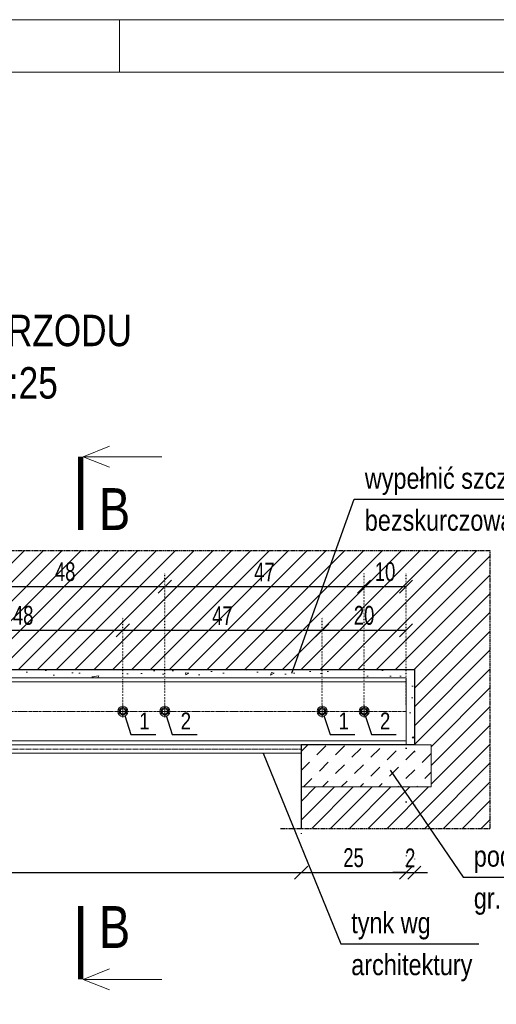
# Model space of a CAD drawing. Header units: millimetres. Extents: x 11149 to 111407, y -107619 to -23630.
# Tile 208 of 245: x 20016 to 20129, y -28595 to -28360. Entities that reach past the tile are written whole.
import ezdxf

# ---------------------------------------------------------------- set-up
doc = ezdxf.new("R2010")
doc.units = ezdxf.units.MM
doc.header["$LTSCALE"] = 2
for name, pattern in [('CENTER2', [28.575, 19.05, -3.175, 3.175, -3.175]), ('DOT', [6.35, 0, -6.35]), ('HIDDEN', [9.525, 6.35, -3.175])]:
    doc.linetypes.add(name, pattern=pattern)
doc.layers.get('0').update_dxf_attribs({"plot": 0})
doc.layers.get('Defpoints').update_dxf_attribs({"color": 1})
for name, color, linetype, lineweight in [('e-cad_252', 252, 'HIDDEN', 9), ('e-cad_cienkie', 1, 'Continuous', 9), ('e-cad_kontur', 2, 'Continuous', 25), ('e-cad_obok', 3, 'Continuous', 9), ('e-cad_opisy', 7, 'Continuous', 9), ('e-cad_osie', 22, 'CENTER2', 9), ('e-cad_stal_kontur', 222, 'Continuous', 20), ('e-cad_wymiary', 4, 'Continuous', 9)]:
    doc.layers.add(name, color=color, linetype=linetype, lineweight=lineweight)
doc.layers.add('e-cad_ukryte', color=30, linetype='HIDDEN')
doc.styles.add('e-cad_1', font='arial.ttf', dxfattribs={"width": 0.7})
doc.styles.add('e-cad_2', font='arial.ttf', dxfattribs={"width": 0.8})
doc.dimstyles.new('e-cad_1_25_[cm]', dxfattribs={"dimscale": 2.5, "dimtxt": 1.8, "dimasz": 1.25, "dimexe": 1.25, "dimexo": 0.625, "dimgap": 0.5, "dimtad": 1, "dimdec": 0, "dimrnd": 1, "dimzin": 1, "dimtxsty": 'e-cad_1', "dimblk": 'OBLIQUE', "dimcen": 2.5, "dimclrd": 256, "dimclre": 252, "dimclrt": 7, "dimadec": 0, "dimazin": 0, "dimtfac": 1, "dimtix": 1, "dimtmove": 2, "dimatfit": 3, "dimldrblk": 'NONE', "dimfxl": 60, "dimfxlon": 1, "dimarcsym": 0})

# ---------------------------------------------------------------- blocks, each defined once
blk = doc.blocks.new('A3_poziom')
at = {"ltscale": 0.8}
blk.add_line((135, 292), (135, 297), dxfattribs=at)
for points in [[(0, 0), (420, 0), (420, 297), (0, 297)], [(30, 5), (415, 5), (415, 292), (30, 292)]]:
    blk.add_lwpolyline(points, close=True)
blk = doc.blocks.new('_OBLIQUE')
at = {"color": 0, "linetype": 'ByBlock', "lineweight": -2}
blk.add_line((-0.5, -0.5), (0.5, 0.5), dxfattribs=at)
blk = doc.blocks.new('*D1319')
at = {"layer": 'Defpoints', "color": 0, "ltscale": 0.5}
for p in [(19912.7, -28535.03), (20082.7, -28552.54), (20082.7, -28563.49)]:
    blk.add_point(p, dxfattribs=at)
at = {"layer": 'e-cad_wymiary', "color": 252, "linetype": 'DOT', "lineweight": -2}
for p, q in [((19912.7, -28536.59), (19912.7, -28566.61)), ((20082.7, -28554.1), (20082.7, -28566.61))]:
    blk.add_line(p, q, dxfattribs=at)
at = {"layer": 'e-cad_wymiary', "lineweight": -2}
blk.add_line((19912.7, -28563.49), (20082.7, -28563.49), dxfattribs=at)
at = {"layer": 'e-cad_wymiary', "lineweight": -2, "ltscale": 0.5, "xscale": 3.125, "yscale": 3.125, "zscale": 3.125, "rotation": 180}
blk.add_blockref('_OBLIQUE', (19912.7, -28563.49), dxfattribs=at)
at = {"layer": 'e-cad_wymiary', "lineweight": -2, "ltscale": 0.5, "xscale": 3.125, "yscale": 3.125, "zscale": 3.125}
blk.add_blockref('_OBLIQUE', (20082.7, -28563.49), dxfattribs=at)
at = {"layer": 'e-cad_wymiary', "color": 7, "ltscale": 0.5, "insert": (19997.7, -28559.94), "char_height": 4.5, "attachment_point": 5, "style": 'e-cad_1'}
blk.add_mtext('170', dxfattribs=at)
blk = doc.blocks.new('_None')
blk = doc.blocks.new('e-cad_przekroj_1_1_P')
for points in [[(0.25, 7), (2.75, 8)], [(0.25, 7), (7.75, 7)], [(0.25, 7), (2.75, 6)]]:
    blk.add_lwpolyline(points)
at = {"const_width": 0.5}
blk.add_lwpolyline([(0, 0), (0, 7)], dxfattribs=at)
at = {"style": 'e-cad_1', "width": 0.8}
blk.add_attdef('SYMBOL', (1.75, 0), '', height=4, dxfattribs=at)
blk = doc.blocks.new('e-cad_przekroj_1_2_P')
at = {"const_width": 0.5}
blk.add_lwpolyline([(0, 0), (0, -7)], dxfattribs=at)
for points in [[(0.25, -7), (2.75, -6)], [(0.25, -7), (7.75, -7)], [(0.25, -7), (2.75, -8)]]:
    blk.add_lwpolyline(points)
at = {"style": 'e-cad_1', "width": 0.8}
blk.add_attdef('SYMBOL', (1.75, -4), '', height=4, dxfattribs=at)
blk = doc.blocks.new('*D1320')
at = {"layer": 'Defpoints', "color": 0, "ltscale": 0.5}
for p in [(20107.7, -28532.26), (20082.7, -28552.54), (20107.7, -28563.49)]:
    blk.add_point(p, dxfattribs=at)
at = {"layer": 'e-cad_wymiary', "color": 252, "linetype": 'DOT', "lineweight": -2}
for p, q in [((20107.7, -28533.82), (20107.7, -28566.61)), ((20082.7, -28554.1), (20082.7, -28566.61))]:
    blk.add_line(p, q, dxfattribs=at)
at = {"layer": 'e-cad_wymiary', "lineweight": -2}
blk.add_line((20082.7, -28563.49), (20107.7, -28563.49), dxfattribs=at)
at = {"layer": 'e-cad_wymiary', "lineweight": -2, "ltscale": 0.5, "xscale": 3.125, "yscale": 3.125, "zscale": 3.125, "rotation": 180}
blk.add_blockref('_OBLIQUE', (20082.7, -28563.49), dxfattribs=at)
at = {"layer": 'e-cad_wymiary', "lineweight": -2, "ltscale": 0.5, "xscale": 3.125, "yscale": 3.125, "zscale": 3.125}
blk.add_blockref('_OBLIQUE', (20107.7, -28563.49), dxfattribs=at)
at = {"layer": 'e-cad_wymiary', "color": 7, "ltscale": 0.5, "insert": (20095.2, -28559.94), "char_height": 4.5, "attachment_point": 5, "style": 'e-cad_1'}
blk.add_mtext('25', dxfattribs=at)
blk = doc.blocks.new('*D1323')
at = {"layer": 'Defpoints', "color": 0, "ltscale": 0.5}
for p in [(20109.7, -28533.03), (20107.7, -28563.49), (20109.7, -28563.49)]:
    blk.add_point(p, dxfattribs=at)
at = {"layer": 'e-cad_wymiary', "color": 252, "linetype": 'DOT', "lineweight": -2}
for p, q in [((20109.7, -28534.59), (20109.7, -28566.61)), ((20107.7, -28561.92), (20107.7, -28560.36))]:
    blk.add_line(p, q, dxfattribs=at)
at = {"layer": 'e-cad_wymiary', "lineweight": -2}
for p, q in [((20107.7, -28563.49), (20104.58, -28563.49)), ((20107.7, -28563.49), (20109.7, -28563.49)), ((20109.7, -28563.49), (20112.83, -28563.49))]:
    blk.add_line(p, q, dxfattribs=at)
at = {"layer": 'e-cad_wymiary', "lineweight": -2, "ltscale": 0.5, "xscale": 3.125, "yscale": 3.125, "zscale": 3.125}
blk.add_blockref('_OBLIQUE', (20107.7, -28563.49), dxfattribs=at)
at = {"layer": 'e-cad_wymiary', "lineweight": -2, "ltscale": 0.5, "xscale": 3.125, "yscale": 3.125, "zscale": 3.125, "rotation": 180}
blk.add_blockref('_OBLIQUE', (20109.7, -28563.49), dxfattribs=at)
at = {"layer": 'e-cad_wymiary', "color": 7, "ltscale": 0.5, "insert": (20108.7, -28559.98), "char_height": 4.5, "attachment_point": 5, "style": 'e-cad_1'}
blk.add_mtext('2', dxfattribs=at)
blk = doc.blocks.new('*D1329')
at = {"layer": 'Defpoints', "color": 0, "ltscale": 0.5}
for p in [(20040.2, -28505.69), (19992.7, -28525.03), (20040.2, -28525.03)]:
    blk.add_point(p, dxfattribs=at)
at = {"layer": 'e-cad_wymiary', "color": 252, "linetype": 'DOT', "lineweight": -2, "ltscale": 0.02}
for p, q in [((19992.7, -28523.47), (19992.7, -28502.57)), ((20040.2, -28523.47), (20040.2, -28502.57))]:
    blk.add_line(p, q, dxfattribs=at)
at = {"layer": 'e-cad_wymiary', "lineweight": -2, "ltscale": 0.02}
blk.add_line((19992.7, -28505.69), (20040.2, -28505.69), dxfattribs=at)
at = {"layer": 'e-cad_wymiary', "lineweight": -2, "ltscale": 0.5, "xscale": 3.125, "yscale": 3.125, "zscale": 3.125, "rotation": 180}
blk.add_blockref('_OBLIQUE', (19992.7, -28505.69), dxfattribs=at)
at = {"layer": 'e-cad_wymiary', "lineweight": -2, "ltscale": 0.5, "xscale": 3.125, "yscale": 3.125, "zscale": 3.125}
blk.add_blockref('_OBLIQUE', (20040.2, -28505.69), dxfattribs=at)
at = {"layer": 'e-cad_wymiary', "color": 7, "ltscale": 0.5, "insert": (20016.45, -28502.14), "char_height": 4.5, "attachment_point": 5, "style": 'e-cad_1'}
blk.add_mtext('48', dxfattribs=at)
blk = doc.blocks.new('*D1330')
at = {"layer": 'Defpoints', "color": 0, "ltscale": 0.5}
for p in [(20087.7, -28505.69), (20040.2, -28525.03), (20087.7, -28525.03)]:
    blk.add_point(p, dxfattribs=at)
at = {"layer": 'e-cad_wymiary', "color": 252, "linetype": 'DOT', "lineweight": -2, "ltscale": 0.02}
for p, q in [((20040.2, -28523.47), (20040.2, -28502.57)), ((20087.7, -28523.47), (20087.7, -28502.57))]:
    blk.add_line(p, q, dxfattribs=at)
at = {"layer": 'e-cad_wymiary', "lineweight": -2, "ltscale": 0.02}
blk.add_line((20040.2, -28505.69), (20087.7, -28505.69), dxfattribs=at)
at = {"layer": 'e-cad_wymiary', "lineweight": -2, "ltscale": 0.5, "xscale": 3.125, "yscale": 3.125, "zscale": 3.125, "rotation": 180}
blk.add_blockref('_OBLIQUE', (20040.2, -28505.69), dxfattribs=at)
at = {"layer": 'e-cad_wymiary', "lineweight": -2, "ltscale": 0.5, "xscale": 3.125, "yscale": 3.125, "zscale": 3.125}
blk.add_blockref('_OBLIQUE', (20087.7, -28505.69), dxfattribs=at)
at = {"layer": 'e-cad_wymiary', "color": 7, "ltscale": 0.5, "insert": (20063.95, -28502.19), "char_height": 4.5, "attachment_point": 5, "style": 'e-cad_1'}
blk.add_mtext('47', dxfattribs=at)
blk = doc.blocks.new('*D1331')
at = {"layer": 'Defpoints', "color": 0, "ltscale": 0.5}
for p in [(20107.7, -28505.69), (20087.7, -28525.03), (20107.7, -28525.03)]:
    blk.add_point(p, dxfattribs=at)
at = {"layer": 'e-cad_wymiary', "color": 252, "linetype": 'DOT', "lineweight": -2, "ltscale": 0.02}
for p, q in [((20087.7, -28523.47), (20087.7, -28502.57)), ((20107.7, -28523.47), (20107.7, -28502.57))]:
    blk.add_line(p, q, dxfattribs=at)
at = {"layer": 'e-cad_wymiary', "lineweight": -2, "ltscale": 0.02}
blk.add_line((20087.7, -28505.69), (20107.7, -28505.69), dxfattribs=at)
at = {"layer": 'e-cad_wymiary', "lineweight": -2, "ltscale": 0.5, "xscale": 3.125, "yscale": 3.125, "zscale": 3.125, "rotation": 180}
blk.add_blockref('_OBLIQUE', (20087.7, -28505.69), dxfattribs=at)
at = {"layer": 'e-cad_wymiary', "lineweight": -2, "ltscale": 0.5, "xscale": 3.125, "yscale": 3.125, "zscale": 3.125}
blk.add_blockref('_OBLIQUE', (20107.7, -28505.69), dxfattribs=at)
at = {"layer": 'e-cad_wymiary', "color": 7, "ltscale": 0.5, "insert": (20097.7, -28502.14), "char_height": 4.5, "attachment_point": 5, "style": 'e-cad_1'}
blk.add_mtext('20', dxfattribs=at)
blk = doc.blocks.new('*D1334')
at = {"layer": 'Defpoints', "color": 0, "ltscale": 0.5}
for p in [(20050.2, -28495.27), (20002.7, -28525.03), (20050.2, -28525.03)]:
    blk.add_point(p, dxfattribs=at)
at = {"layer": 'e-cad_wymiary', "color": 252, "linetype": 'DOT', "lineweight": -2, "ltscale": 0.02}
for p, q in [((20002.7, -28523.47), (20002.7, -28492.15)), ((20050.2, -28523.47), (20050.2, -28492.15))]:
    blk.add_line(p, q, dxfattribs=at)
at = {"layer": 'e-cad_wymiary', "lineweight": -2, "ltscale": 0.02}
blk.add_line((20002.7, -28495.27), (20050.2, -28495.27), dxfattribs=at)
at = {"layer": 'e-cad_wymiary', "lineweight": -2, "ltscale": 0.5, "xscale": 3.125, "yscale": 3.125, "zscale": 3.125, "rotation": 180}
blk.add_blockref('_OBLIQUE', (20002.7, -28495.27), dxfattribs=at)
at = {"layer": 'e-cad_wymiary', "lineweight": -2, "ltscale": 0.5, "xscale": 3.125, "yscale": 3.125, "zscale": 3.125}
blk.add_blockref('_OBLIQUE', (20050.2, -28495.27), dxfattribs=at)
at = {"layer": 'e-cad_wymiary', "color": 7, "ltscale": 0.5, "insert": (20026.45, -28491.72), "char_height": 4.5, "attachment_point": 5, "style": 'e-cad_1'}
blk.add_mtext('48', dxfattribs=at)
blk = doc.blocks.new('*D1335')
at = {"layer": 'Defpoints', "color": 0, "ltscale": 0.5}
for p in [(20097.7, -28495.27), (20050.2, -28525.03), (20097.7, -28527.03)]:
    blk.add_point(p, dxfattribs=at)
at = {"layer": 'e-cad_wymiary', "color": 252, "linetype": 'DOT', "lineweight": -2, "ltscale": 0.02}
for p, q in [((20050.2, -28523.47), (20050.2, -28492.15)), ((20097.7, -28525.47), (20097.7, -28492.15))]:
    blk.add_line(p, q, dxfattribs=at)
at = {"layer": 'e-cad_wymiary', "lineweight": -2, "ltscale": 0.02}
blk.add_line((20050.2, -28495.27), (20097.7, -28495.27), dxfattribs=at)
at = {"layer": 'e-cad_wymiary', "lineweight": -2, "ltscale": 0.5, "xscale": 3.125, "yscale": 3.125, "zscale": 3.125, "rotation": 180}
blk.add_blockref('_OBLIQUE', (20050.2, -28495.27), dxfattribs=at)
at = {"layer": 'e-cad_wymiary', "lineweight": -2, "ltscale": 0.5, "xscale": 3.125, "yscale": 3.125, "zscale": 3.125}
blk.add_blockref('_OBLIQUE', (20097.7, -28495.27), dxfattribs=at)
at = {"layer": 'e-cad_wymiary', "color": 7, "ltscale": 0.5, "insert": (20073.95, -28491.77), "char_height": 4.5, "attachment_point": 5, "style": 'e-cad_1'}
blk.add_mtext('47', dxfattribs=at)
blk = doc.blocks.new('*D1336')
at = {"layer": 'Defpoints', "color": 0, "ltscale": 0.5}
for p in [(20107.7, -28495.27), (20107.7, -28525.03), (20097.7, -28527.03)]:
    blk.add_point(p, dxfattribs=at)
at = {"layer": 'e-cad_wymiary', "color": 252, "linetype": 'DOT', "lineweight": -2, "ltscale": 0.02}
for p, q in [((20097.7, -28525.47), (20097.7, -28492.15)), ((20107.7, -28523.47), (20107.7, -28492.15))]:
    blk.add_line(p, q, dxfattribs=at)
at = {"layer": 'e-cad_wymiary', "lineweight": -2, "ltscale": 0.02}
blk.add_line((20097.7, -28495.27), (20107.7, -28495.27), dxfattribs=at)
at = {"layer": 'e-cad_wymiary', "lineweight": -2, "ltscale": 0.5, "xscale": 3.125, "yscale": 3.125, "zscale": 3.125, "rotation": 180}
blk.add_blockref('_OBLIQUE', (20097.7, -28495.27), dxfattribs=at)
at = {"layer": 'e-cad_wymiary', "lineweight": -2, "ltscale": 0.5, "xscale": 3.125, "yscale": 3.125, "zscale": 3.125}
blk.add_blockref('_OBLIQUE', (20107.7, -28495.27), dxfattribs=at)
at = {"layer": 'e-cad_wymiary', "color": 7, "ltscale": 0.5, "insert": (20102.7, -28491.72), "char_height": 4.5, "attachment_point": 5, "style": 'e-cad_1'}
blk.add_mtext('10', dxfattribs=at)

msp = doc.modelspace()

# ---------------------------------------------------------------- hatches: boundary and pattern name
at = {"layer": 'e-cad_252', "ltscale": 10}
h = msp.add_hatch(dxfattribs=at)
h.set_pattern_fill('ANSI31', color=256)
h.set_pattern_definition([(45, (33772.256, -11291.7644), (-2.24506403, 2.24506403), [])])
h.paths.add_polyline_path([(19867.7, -28486.66), (20127.7, -28486.66), (20127.7, -28553.03), (20082.7, -28553.03), (20082.7, -28543.03), (20113.7, -28543.03), (20113.7, -28533.03), (20109.7, -28533.03), (20109.7, -28515.03), (19885.7, -28515.03), (19885.7, -28533.03), (19881.7, -28533.03), (19881.7, -28543.03), (19912.7, -28543.03), (19912.7, -28553.03), (19867.7, -28553.03)])
h.paths.add_polyline_path([(19894.15, -28488.2), (19894.15, -28495.09), (19901, -28495.09), (19901, -28488.2)], flags=24)
h.paths.add_polyline_path([(19917.93, -28498.62), (19917.93, -28505.51), (19924.87, -28505.51), (19924.87, -28498.62)], flags=24)
h.paths.add_polyline_path([(19888.97, -28498.62), (19888.97, -28505.51), (19895.47, -28505.51), (19895.47, -28498.62)], flags=24)
h.paths.add_polyline_path([(19965.45, -28498.82), (19965.45, -28505.57), (19972.34, -28505.57), (19972.34, -28498.82)], flags=24)
h.paths.add_polyline_path([(20012.93, -28498.62), (20012.93, -28505.51), (20019.87, -28505.51), (20019.87, -28498.62)], flags=24)
h.paths.add_polyline_path([(20070.45, -28488.4), (20070.45, -28495.15), (20077.34, -28495.15), (20077.34, -28488.4)], flags=24)
h.paths.add_polyline_path([(20060.45, -28498.82), (20060.45, -28505.57), (20067.34, -28505.57), (20067.34, -28498.82)], flags=24)
h.paths.add_polyline_path([(19927.93, -28488.64), (19927.93, -28495.53), (19934.87, -28495.53), (19934.87, -28488.64)], flags=24)
h.paths.add_polyline_path([(20094.15, -28498.62), (20094.15, -28505.51), (20101, -28505.51), (20101, -28498.62)], flags=24)
h.paths.add_polyline_path([(20022.93, -28488.2), (20022.93, -28495.09), (20029.87, -28495.09), (20029.87, -28488.2)], flags=24)
h.paths.add_polyline_path([(19975.45, -28488.4), (19975.45, -28495.15), (19982.34, -28495.15), (19982.34, -28488.4)], flags=24)
h.paths.add_polyline_path([(20098.97, -28488.2), (20098.97, -28495.09), (20105.47, -28495.09), (20105.47, -28488.2)], flags=24)
at = {"layer": 'e-cad_252', "ltscale": 0.8}
h = msp.add_hatch(dxfattribs=at)
h.set_pattern_fill('CONC', color=256, scale=0.625, angle=30)
h.set_pattern_definition([(30, (12255.017, -28587.374), (-7.9375, 13.748153), [0, -15.875]), (30, (12257.933, -28592.106), (-7.9375, 13.748153), [0, -15.875]), (30, (12254.059, -28584.444), (-7.9375, 13.748153), [0, -15.875]), (8.1986, (12249.3704, -28592.8337), (49.1819629, 10.0643501), [1.709785, -83.77971]), (246.8699, (12251.0627, -28592.59), (25.3694577, 51.3088076), [0.79375, -78.58125]), (160.6013, (12250.751, -28593.3199), (116.36576442, -42.80140287), [1.463596, -144.896665]), (236.5651, (12247.1665, -28597.589), (-5.810631, -21.6856646), [0.35498, -35.1426]), (356.3099, (12246.971, -28597.8852), (35.433811, 2.1268249), [0.57239, -56.66575]), (138.4349, (12247.542, -28597.922), (-29.6231348, 19.5588252), [0.502015, -49.699148]), (255, (12256.759, -28593.884), (7.937502, -13.748158), [0.673513, -21.77712]), (30, (12256.585, -28594.534), (5.810653, 21.685653), [0.9525, -14.9225]), (165, (12257.41, -28594.058), (-13.748158, -7.937502), [0.673513, -21.77712]), (281.5651, (12250.0293, -28586.0375), (-2.126872, 35.4338), [0.502015, -49.699148]), (30, (12250.13, -28586.53), (5.810653, 21.685653), [0.79375, -15.08125]), (173.1301, (12250.8174, -28586.1324), (-57.1194597, 3.6838089), [0.79375, -78.58125]), (243.6901, (12242.6634, -28590.107), (19.55879, 29.623168), [0.57239, -56.66575]), (11.5651, (12242.4097, -28590.62), (-35.4338, -2.126872), [1.00403, -49.197133]), (156.8699, (12243.3934, -28590.4187), (51.3088076, -25.3694577), [0.79375, -78.58125]), (30, (12246.968, -28588.355), (-7.9375, 13.748153), [0, -15.875]), (30, (12245.32, -28594.073), (-7.9375, 13.748153), [0, -15.875]), (30, (12252.106, -28596.937), (-7.9375, 13.748153), [0, -15.875]), (30, (12253.357, -28590.532), (-7.9375, 13.748153), [0, -15.875]), (30, (12248.021, -28590.497), (-7.9375, 13.748153), [0, -15.875]), (30, (12244.758, -28591.83), (-7.9375, 13.748153), [0, -15.875]), (30, (12246.472, -28591.941), (-7.9375, 13.748153), [0, -15.875]), (30, (12247.827, -28595.558), (-7.9375, 13.748153), [0, -15.875]), (30, (12244.21, -28596.913), (-7.9375, 13.748153), [0, -15.875]), (30, (12242.522, -28593.672), (-7.9375, 13.748153), [0, -15.875]), (30, (12240.363, -28590.885), (-7.9375, 13.748153), [0, -15.875]), (30, (12244.307, -28587.875), (-7.9375, 13.748153), [0, -15.875]), (30, (12247.015, -28585.578), (-7.9375, 13.748153), [0, -15.875]), (30, (12252.144, -28583.35), (-7.9375, 13.748153), [0, -15.875]), (30, (12251.305, -28589.517), (-7.9375, 13.748153), [0, -15.875]), (30, (12248.501, -28587.836), (-7.9375, 13.748153), [0, -15.875]), (30, (12253.411, -28593.8), (-7.9375, 13.748153), [0, -15.875]), (30, (12249.684, -28596.869), (-7.9375, 13.748153), [0, -15.875]), (30, (12255.554, -28597.512), (-7.9375, 13.748153), [0, -15.875]), (30, (12250.541, -28599.307), (-7.9375, 13.748153), [0, -15.875]), (30, (12246.38, -28602.26), (-7.9375, 13.748153), [0, -15.875]), (30, (12248.427, -28601.994), (-7.9375, 13.748153), [0, -15.875]), (30, (12247.453, -28599.99), (-7.9375, 13.748153), [0, -15.875]), (30, (12257.934, -28596.872), (-7.9375, 13.748153), [0, -15.875]), (30, (12256.33, -28590.282), (-7.9375, 13.748153), [0, -15.875]), (30, (12253.261, -28586.555), (-7.9375, 13.748153), [0, -15.875]), (30, (12252.652, -28600.105), (-7.9375, 13.748153), [0, -15.875])])
h.paths.add_polyline_path([(19885.7, -28515.03), (20109.7, -28515.03), (20109.7, -28533.03), (20107.7, -28533.03), (20107.7, -28517.03), (19887.7, -28517.03), (19887.7, -28533.03), (19885.7, -28533.03)])
at = {"layer": 'e-cad_obok', "ltscale": 0.8}
h = msp.add_hatch(dxfattribs=at)
h.set_pattern_fill('CONCRE', color=256, angle=180, style=0)
h.set_pattern_definition([(45, (7747.2454, -31939.217), (-4.490128, 4.490128), [3, -2.5]), (45, (7751.7355, -31939.217), (-4.490128, 4.490128), [3, -2.5])])
h.paths.add_polyline_path([(20082.7, -28543.03), (20082.7, -28533.03), (20113.7, -28533.03), (20113.7, -28543.03)])

# ---------------------------------------------------------------- linework, layer by layer
at = {"layer": 'e-cad_cienkie', "color": 0, "ltscale": 0.8}
for points in [[(20040.2, -28526.02), (20041.06, -28525.53), (20041.06, -28524.53), (20040.2, -28524.04), (20039.34, -28524.53), (20039.34, -28525.53), (20040.2, -28526.02)], [(20050.2, -28526.02), (20051.06, -28525.53), (20051.06, -28524.53), (20050.2, -28524.04), (20049.34, -28524.53), (20049.34, -28525.53), (20050.2, -28526.02)], [(20087.7, -28526.02), (20088.56, -28525.53), (20088.56, -28524.53), (20087.7, -28524.04), (20086.84, -28524.53), (20086.84, -28525.53), (20087.7, -28526.02)], [(20097.7, -28526.02), (20098.56, -28525.53), (20098.56, -28524.53), (20097.7, -28524.04), (20096.84, -28524.53), (20096.84, -28525.53), (20097.7, -28526.02)]]:
    msp.add_lwpolyline(points, dxfattribs=at)
for centre, radius in [((20040.2, -28525.03), 1.2), ((20040.2, -28525.03), 0.635), ((20050.2, -28525.03), 1.2), ((20050.2, -28525.03), 0.635), ((20087.7, -28525.03), 1.2), ((20087.7, -28525.03), 0.635), ((20097.7, -28525.03), 1.2), ((20097.7, -28525.03), 0.635)]:
    msp.add_circle(centre, radius, dxfattribs=at)
for centre in [(20040.2, -28525.03), (20050.2, -28525.03), (20087.7, -28525.03), (20097.7, -28525.03)]:
    msp.add_arc(centre, 0.707, 100, 10, dxfattribs=at)
at = {"layer": 'e-cad_kontur'}
msp.add_lwpolyline([(19912.7, -28553.03), (19912.7, -28533.03), (19887.7, -28533.03), (19885.7, -28533.03), (19885.7, -28515.03), (20109.7, -28515.03), (20109.7, -28515.03), (20109.7, -28533.03), (20082.7, -28533.03), (20082.7, -28553.03)], dxfattribs=at)
at = {"layer": 'e-cad_obok', "ltscale": 0.8}
msp.add_lwpolyline([(20113.7, -28533.03), (20113.7, -28543.03), (20082.7, -28543.03), (20082.7, -28533.03), (20113.7, -28533.03)], dxfattribs=at)
at = {"layer": 'e-cad_opisy', "ltscale": 0.8}
msp.add_lwpolyline([(19912.7, -28535.03), (20082.7, -28535.03)], dxfattribs=at)
at = {"layer": 'e-cad_osie', "ltscale": 0.02}
msp.add_lwpolyline([(20107.7, -28525.03), (19887.7, -28525.03)], dxfattribs=at)
at = {"layer": 'e-cad_osie', "color": 0, "ltscale": 0.8}
for points in [[(20038.86, -28525.03), (20041.54, -28525.03)], [(20040.2, -28526.5), (20040.2, -28523.56)], [(20048.86, -28525.03), (20051.54, -28525.03)], [(20050.2, -28526.5), (20050.2, -28523.56)], [(20086.36, -28525.03), (20089.04, -28525.03)], [(20087.7, -28526.5), (20087.7, -28523.56)], [(20096.36, -28525.03), (20099.04, -28525.03)], [(20097.7, -28526.5), (20097.7, -28523.56)]]:
    msp.add_lwpolyline(points, dxfattribs=at)
at = {"layer": 'e-cad_stal_kontur', "ltscale": 0.02}
for points in [[(20107.7, -28517.03), (19887.7, -28517.03)], [(20107.7, -28517.98), (19887.7, -28517.98)], [(20107.7, -28533.03), (20107.7, -28517.03)], [(20107.7, -28532.08), (19887.7, -28532.08)], [(20107.7, -28533.03), (19887.7, -28533.03)]]:
    msp.add_lwpolyline(points, dxfattribs=at)
at = {"layer": 'e-cad_stal_kontur', "linetype": 'HIDDEN', "ltscale": 0.01}
msp.add_lwpolyline([(19912.7, -28534.03), (20082.7, -28534.03)], dxfattribs=at)
at = {"layer": 'e-cad_stal_kontur', "ltscale": 0.8}
for centre in [(20040.2, -28525.03), (20050.2, -28525.03), (20087.7, -28525.03), (20097.7, -28525.03)]:
    msp.add_circle(centre, 0.7, dxfattribs=at)
at = {"layer": 'e-cad_ukryte', "ltscale": 0.02}
msp.add_lwpolyline([(19917.7, -28553.03), (19867.7, -28553.03), (19867.7, -28486.66), (20127.7, -28486.66), (20127.7, -28553.03), (20077.7, -28553.03)], dxfattribs=at)

# ---------------------------------------------------------------- block references
at = {"layer": 'e-cad_opisy', "ltscale": 0.02, "xscale": 2.5, "yscale": 2.5, "zscale": 2.5}
msp.add_blockref('A3_poziom', (19701.87, -29102.55), dxfattribs=at)
at = {"layer": 'e-cad_opisy', "xscale": 2.5, "yscale": 2.5, "zscale": 2.5, "rotation": 360}
for name, p in [('e-cad_przekroj_1_1_P', (20030.14, -28481.78)), ('e-cad_przekroj_1_2_P', (20030.14, -28571.46))]:
    msp.add_blockref(name, p, dxfattribs=at).add_auto_attribs({'SYMBOL': 'B'})

# ---------------------------------------------------------------- texts
at = {"layer": 'e-cad_opisy', "style": 'e-cad_1', "width": 0.8}
for s, height, p in [('wypełnić szczelinę zaprawą', 5, (20097.88, -28471.94)), ('bezskurczową np. Ceresit CX 15', 5, (20097.88, -28481.94)), ('1', 4, (20044.12, -28529.31)), ('2', 4, (20053.98, -28529.31)), ('1', 4, (20091.61, -28529.31)), ('2', 4, (20101.48, -28529.31)), ('poduszka betonowa', 5, (20123.86, -28562.06)), ('gr. 100mm (C12/15)', 5, (20123.86, -28572.06)), ('tynk wg', 5, (20094.64, -28577.94)), ('architektury', 5, (20094.64, -28587.94))]:
    msp.add_text(s, height=height, dxfattribs=at).set_placement(p)
at = {"layer": 'e-cad_opisy', "ltscale": 0.8, "insert": (20005.6, -28450.53), "char_height": 7.5, "width": 113.777, "attachment_point": 8, "style": 'e-cad_2'}
msp.add_mtext('WIDOK Z PRZODU\\Pskala 1:25', dxfattribs=at)

# ---------------------------------------------------------------- dimensions: what is measured, and where the dimension line sits
at = {"layer": 'e-cad_wymiary', "ltscale": 0.02}
for base, p1, p2, picture, middle in [((20050.2036, -28495.2708), (20002.702, -28525.0289), (20050.2036, -28525.0289), '*D1334', (20026.4528, -28491.7232)), ((20097.702, -28495.2708), (20050.2036, -28525.0289), (20097.702, -28527.0289), '*D1335', (20073.9528, -28491.7708)), ((20107.7, -28495.27), (20097.7, -28527.03), (20107.7, -28525.03), '*D1336', (20102.7, -28491.72)), ((20040.2036, -28505.6911), (19992.702, -28525.0289), (20040.2036, -28525.0289), '*D1329', (20016.4528, -28502.1435)), ((20087.702, -28505.6911), (20040.2036, -28525.0289), (20087.702, -28525.0289), '*D1330', (20063.9528, -28502.1911)), ((20107.7, -28505.69), (20087.7, -28525.03), (20107.7, -28525.03), '*D1331', (20097.7, -28502.14))]:
    dim = msp.add_linear_dim(base=base, p1=p1, p2=p2, dimstyle='e-cad_1_25_[cm]', dxfattribs=at)
    dim.commit()
    dim.dimension.update_dxf_attribs({"geometry": picture, "text_midpoint": middle})
at = {"layer": 'e-cad_wymiary'}
for base, p1, p2, picture, middle in [((20107.7, -28563.49), (20082.7, -28552.54), (20107.7, -28532.26), '*D1320', (20095.2, -28559.94)), ((20082.7, -28563.49), (19912.7, -28535.03), (20082.7, -28552.54), '*D1319', (19997.7, -28559.94)), ((20109.7, -28563.49), (20107.7, -28563.49), (20109.7, -28533.03), '*D1323', (20108.7, -28559.98))]:
    dim = msp.add_linear_dim(base=base, p1=p1, p2=p2, dimstyle='e-cad_1_25_[cm]', dxfattribs=at)
    dim.commit()
    dim.dimension.update_dxf_attribs({"geometry": picture, "text_midpoint": middle})

# ---------------------------------------------------------------- leaders
at = {"layer": 'e-cad_cienkie', "has_arrowhead": 0}
for points in [[(20080.45, -28515.9), (20095.38, -28474.44), (20179.98, -28474.44)], [(20040.64, -28526.04), (20042.12, -28530.58), (20048.03, -28530.58)], [(20050.5, -28526.04), (20051.98, -28530.58), (20057.89, -28530.58)], [(20088.14, -28526.04), (20089.61, -28530.58), (20095.53, -28530.58)], [(20098, -28526.04), (20099.48, -28530.58), (20105.39, -28530.58)], [(20073.63, -28535.03), (20092.14, -28580.44), (20125.07, -28580.44)], [(20103.93, -28539.02), (20121.36, -28564.56), (20176.36, -28564.56)]]:
    msp.add_leader(points, dimstyle='e-cad_1_25_[cm]', override={"dimldrblk": 'None'}, dxfattribs=at)

doc.saveas('drawing.dxf')
